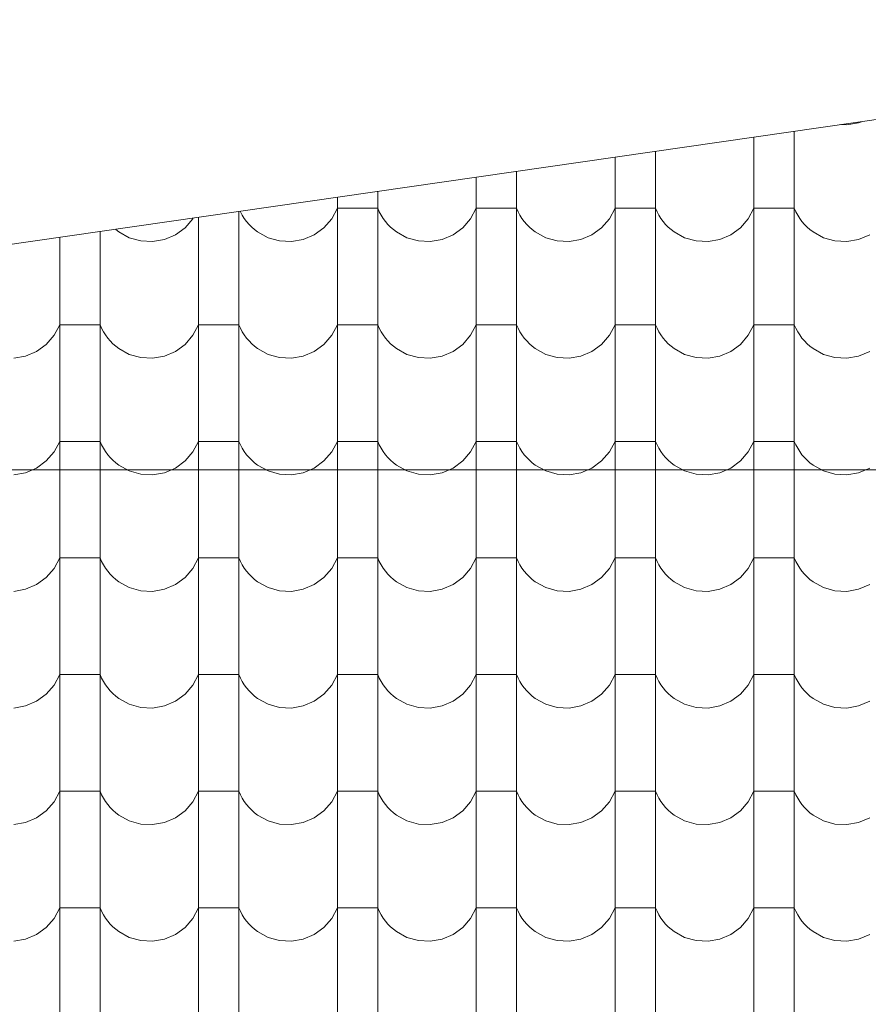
# Model space of a CAD drawing. Header units: millimetres. Extents: x -68772 to 137055, y -73300 to 19650.
# Tile 97 of 212: x 68547 to 69858, y -60536 to -59016. Entities that reach past the tile are written whole.
import ezdxf

# ---------------------------------------------------------------- set-up
doc = ezdxf.new("R2010")
doc.units = ezdxf.units.MM
doc.header["$MEASUREMENT"] = 0
for name, color, linetype, lineweight in [('Nowe_440-K Belki_Nr_pióra__1', 7, 'Continuous', 18), ('Nowe_810-G Ogólne_Nr_pióra__1', 7, 'Continuous', 18), ('Nowe_810-G Ogólne_Nr_pióra__26', 13, 'Continuous', 18)]:
    doc.layers.add(name, color=color, linetype=linetype, lineweight=lineweight)

# ---------------------------------------------------------------- blocks, each defined once
blk = doc.blocks.new('*X52')
at = {"layer": 'Nowe_810-G Ogólne_Nr_pióra__26', "color": 13, "linetype": 'Continuous', "lineweight": 18}
for p, q in [((69815.5, -59177.7), (69824.9, -59178.2)), ((69824.9, -59178.2), (69843.1, -59175)), ((69843.1, -59175), (69847.4, -59173.2)), ((69681.3, -59197.1), (69681.3, -59236.4)), ((69743.7, -59188.1), (69743.7, -59236.4)), ((69466.8, -59228), (69466.8, -59236.4)), ((69529.2, -59219), (69529.2, -59236.4)), ((69466.8, -59236.4), (69466.8, -59416.5)), ((69529.2, -59236.4), (69529.2, -59416.5)), ((69681.3, -59236.4), (69681.3, -59416.5)), ((69743.7, -59236.4), (69743.7, -59416.5)), ((69252.3, -59258.9), (69252.3, -59416.5)), ((69314.7, -59249.9), (69314.7, -59416.5)), ((69037.8, -59289.8), (69037.8, -59416.5)), ((69100.2, -59280.8), (69100.2, -59416.5)), ((68823.3, -59320.8), (68823.3, -59416.5)), ((68885.7, -59311.8), (68885.7, -59416.5)), ((68887.8, -59311.5), (68888.1, -59312.1)), ((68888.1, -59312.1), (68890.9, -59317.4)), ((68890.9, -59317.4), (68894, -59322.4)), ((69029.1, -59323), (69037.8, -59306.7)), ((69069, -59306.7), (69037.8, -59306.7)), ((69100.2, -59306.7), (69069, -59306.7)), ((69100.2, -59306.7), (69102.6, -59312.1)), ((69102.6, -59312.1), (69105.4, -59317.4)), ((69105.4, -59317.4), (69108.5, -59322.4)), ((69243.6, -59323), (69252.3, -59306.7)), ((69283.5, -59306.7), (69252.3, -59306.7)), ((69314.7, -59306.7), (69283.5, -59306.7)), ((69314.7, -59306.7), (69317.1, -59312.1)), ((69317.1, -59312.1), (69319.9, -59317.4)), ((69319.9, -59317.4), (69323, -59322.4)), ((69458.1, -59323), (69466.8, -59306.7)), ((69498, -59306.7), (69466.8, -59306.7)), ((69529.2, -59306.7), (69498, -59306.7)), ((69529.2, -59306.7), (69531.6, -59312.1)), ((69531.6, -59312.1), (69534.4, -59317.4)), ((69534.4, -59317.4), (69537.5, -59322.4)), ((69672.6, -59323), (69681.3, -59306.7)), ((69712.5, -59306.7), (69681.3, -59306.7)), ((69743.7, -59306.7), (69712.5, -59306.7)), ((69743.7, -59306.7), (69746.1, -59312.1)), ((69746.1, -59312.1), (69748.9, -59317.4)), ((69748.9, -59317.4), (69752, -59322.4)), ((68802.5, -59336.9), (68814.6, -59323)), ((68814.6, -59323), (68815.2, -59321.9)), ((68894, -59322.4), (68897.5, -59327.2)), ((68897.5, -59327.2), (68901.3, -59331.7)), ((68901.3, -59331.7), (68905.4, -59335.9)), ((68905.4, -59335.9), (68909.9, -59339.8)), ((69017, -59336.9), (69029.1, -59323)), ((69108.5, -59322.4), (69112, -59327.2)), ((69112, -59327.2), (69115.8, -59331.7)), ((69115.8, -59331.7), (69119.9, -59335.9)), ((69119.9, -59335.9), (69124.4, -59339.8)), ((69231.5, -59336.9), (69243.6, -59323)), ((69323, -59322.4), (69326.5, -59327.2)), ((69326.5, -59327.2), (69330.3, -59331.7)), ((69330.3, -59331.7), (69334.4, -59335.9)), ((69334.4, -59335.9), (69338.9, -59339.8)), ((69446, -59336.9), (69458.1, -59323)), ((69537.5, -59322.4), (69541, -59327.2)), ((69541, -59327.2), (69544.8, -59331.7)), ((69544.8, -59331.7), (69548.9, -59335.9)), ((69548.9, -59335.9), (69553.4, -59339.8)), ((69660.5, -59336.9), (69672.6, -59323)), ((69752, -59322.4), (69755.5, -59327.2)), ((69755.5, -59327.2), (69759.3, -59331.7)), ((69759.3, -59331.7), (69763.4, -59335.9)), ((69763.4, -59335.9), (69767.9, -59339.8)), ((68608.8, -59351.7), (68608.8, -59416.5)), ((68671.2, -59342.7), (68671.2, -59416.5)), ((68694.7, -59339.3), (68695.4, -59339.8)), ((68695.4, -59339.8), (68700.1, -59343.4)), ((68700.1, -59343.4), (68716.3, -59352.3)), ((68770.6, -59355), (68787.6, -59347.8)), ((68787.6, -59347.8), (68802.5, -59336.9)), ((68909.9, -59339.8), (68914.6, -59343.4)), ((68914.6, -59343.4), (68930.8, -59352.3)), ((68985.1, -59355), (69002.1, -59347.8)), ((69002.1, -59347.8), (69017, -59336.9)), ((69124.4, -59339.8), (69129.1, -59343.4)), ((69129.1, -59343.4), (69145.3, -59352.3)), ((69199.6, -59355), (69216.6, -59347.8)), ((69216.6, -59347.8), (69231.5, -59336.9)), ((69338.9, -59339.8), (69343.6, -59343.4)), ((69343.6, -59343.4), (69359.8, -59352.3)), ((69414.1, -59355), (69431.1, -59347.8)), ((69431.1, -59347.8), (69446, -59336.9)), ((69553.4, -59339.8), (69558.1, -59343.4)), ((69558.1, -59343.4), (69574.3, -59352.3)), ((69628.6, -59355), (69645.6, -59347.8)), ((69645.6, -59347.8), (69660.5, -59336.9)), ((69767.9, -59339.8), (69772.6, -59343.4)), ((69772.6, -59343.4), (69788.8, -59352.3)), ((69843.1, -59355), (69860.1, -59347.8)), ((68716.3, -59352.3), (68734, -59357.3)), ((68734, -59357.3), (68752.4, -59358.3)), ((68752.4, -59358.3), (68770.6, -59355)), ((68930.8, -59352.3), (68948.5, -59357.3)), ((68948.5, -59357.3), (68966.9, -59358.3)), ((68966.9, -59358.3), (68985.1, -59355)), ((69145.3, -59352.3), (69163, -59357.3)), ((69163, -59357.3), (69181.4, -59358.3)), ((69181.4, -59358.3), (69199.6, -59355)), ((69359.8, -59352.3), (69377.5, -59357.3)), ((69377.5, -59357.3), (69395.9, -59358.3)), ((69395.9, -59358.3), (69414.1, -59355)), ((69574.3, -59352.3), (69592, -59357.3)), ((69592, -59357.3), (69610.4, -59358.3)), ((69610.4, -59358.3), (69628.6, -59355)), ((69788.8, -59352.3), (69806.5, -59357.3)), ((69806.5, -59357.3), (69824.9, -59358.3)), ((69824.9, -59358.3), (69843.1, -59355)), ((68608.8, -59416.5), (68608.8, -59596.6)), ((68671.2, -59416.5), (68671.2, -59596.6)), ((68823.3, -59416.5), (68823.3, -59596.6)), ((68885.7, -59416.5), (68885.7, -59596.6)), ((69037.8, -59416.5), (69037.8, -59596.6)), ((69100.2, -59416.5), (69100.2, -59596.6)), ((69252.3, -59416.5), (69252.3, -59596.6)), ((69314.7, -59416.5), (69314.7, -59596.6)), ((69466.8, -59416.5), (69466.8, -59596.6)), ((69529.2, -59416.5), (69529.2, -59596.6)), ((69681.3, -59416.5), (69681.3, -59596.6)), ((69743.7, -59416.5), (69743.7, -59596.6)), ((68600.1, -59503), (68608.8, -59486.7)), ((68640, -59486.7), (68608.8, -59486.7)), ((68671.2, -59486.7), (68640, -59486.7)), ((68671.2, -59486.7), (68673.6, -59492.2)), ((68814.6, -59503), (68823.3, -59486.7)), ((68854.5, -59486.7), (68823.3, -59486.7)), ((68885.7, -59486.7), (68854.5, -59486.7)), ((68885.7, -59486.7), (68888.1, -59492.2)), ((69029.1, -59503), (69037.8, -59486.7)), ((69069, -59486.7), (69037.8, -59486.7)), ((69100.2, -59486.7), (69069, -59486.7)), ((69100.2, -59486.7), (69102.6, -59492.2)), ((69243.6, -59503), (69252.3, -59486.7)), ((69283.5, -59486.7), (69252.3, -59486.7)), ((69314.7, -59486.7), (69283.5, -59486.7)), ((69314.7, -59486.7), (69317.1, -59492.2)), ((69458.1, -59503), (69466.8, -59486.7)), ((69498, -59486.7), (69466.8, -59486.7)), ((69529.2, -59486.7), (69498, -59486.7)), ((69529.2, -59486.7), (69531.6, -59492.2)), ((69672.6, -59503), (69681.3, -59486.7)), ((69712.5, -59486.7), (69681.3, -59486.7)), ((69743.7, -59486.7), (69712.5, -59486.7)), ((69743.7, -59486.7), (69746.1, -59492.2)), ((68588, -59517), (68600.1, -59503)), ((68673.6, -59492.2), (68676.4, -59497.4)), ((68676.4, -59497.4), (68679.5, -59502.4)), ((68679.5, -59502.4), (68683, -59507.2)), ((68802.5, -59517), (68814.6, -59503)), ((68888.1, -59492.2), (68890.9, -59497.4)), ((68890.9, -59497.4), (68894, -59502.4)), ((68894, -59502.4), (68897.5, -59507.2)), ((69017, -59517), (69029.1, -59503)), ((69102.6, -59492.2), (69105.4, -59497.4)), ((69105.4, -59497.4), (69108.5, -59502.4)), ((69108.5, -59502.4), (69112, -59507.2)), ((69231.5, -59517), (69243.6, -59503)), ((69317.1, -59492.2), (69319.9, -59497.4)), ((69319.9, -59497.4), (69323, -59502.4)), ((69323, -59502.4), (69326.5, -59507.2)), ((69446, -59517), (69458.1, -59503)), ((69531.6, -59492.2), (69534.4, -59497.4)), ((69534.4, -59497.4), (69537.5, -59502.4)), ((69537.5, -59502.4), (69541, -59507.2)), ((69660.5, -59517), (69672.6, -59503)), ((69746.1, -59492.2), (69748.9, -59497.4)), ((69748.9, -59497.4), (69752, -59502.4)), ((69752, -59502.4), (69755.5, -59507.2)), ((68573.1, -59527.8), (68588, -59517)), ((68683, -59507.2), (68686.8, -59511.7)), ((68686.8, -59511.7), (68690.9, -59516)), ((68690.9, -59516), (68695.4, -59519.9)), ((68787.6, -59527.8), (68802.5, -59517)), ((68897.5, -59507.2), (68901.3, -59511.7)), ((68901.3, -59511.7), (68905.4, -59516)), ((68905.4, -59516), (68909.9, -59519.9)), ((69002.1, -59527.8), (69017, -59517)), ((69112, -59507.2), (69115.8, -59511.7)), ((69115.8, -59511.7), (69119.9, -59516)), ((69119.9, -59516), (69124.4, -59519.9)), ((69216.6, -59527.8), (69231.5, -59517)), ((69326.5, -59507.2), (69330.3, -59511.7)), ((69330.3, -59511.7), (69334.4, -59516)), ((69334.4, -59516), (69338.9, -59519.9)), ((69431.1, -59527.8), (69446, -59517)), ((69541, -59507.2), (69544.8, -59511.7)), ((69544.8, -59511.7), (69548.9, -59516)), ((69548.9, -59516), (69553.4, -59519.9)), ((69645.6, -59527.8), (69660.5, -59517)), ((69755.5, -59507.2), (69759.3, -59511.7)), ((69759.3, -59511.7), (69763.4, -59516)), ((69763.4, -59516), (69767.9, -59519.9)), ((68556.1, -59535.1), (68573.1, -59527.8)), ((68695.4, -59519.9), (68700.1, -59523.5)), ((68700.1, -59523.5), (68716.3, -59532.4)), ((68716.3, -59532.4), (68734, -59537.4)), ((68770.6, -59535.1), (68787.6, -59527.8)), ((68909.9, -59519.9), (68914.6, -59523.5)), ((68914.6, -59523.5), (68930.8, -59532.4)), ((68930.8, -59532.4), (68948.5, -59537.4)), ((68985.1, -59535.1), (69002.1, -59527.8)), ((69124.4, -59519.9), (69129.1, -59523.5)), ((69129.1, -59523.5), (69145.3, -59532.4)), ((69145.3, -59532.4), (69163, -59537.4)), ((69199.6, -59535.1), (69216.6, -59527.8)), ((69338.9, -59519.9), (69343.6, -59523.5)), ((69343.6, -59523.5), (69359.8, -59532.4)), ((69359.8, -59532.4), (69377.5, -59537.4)), ((69414.1, -59535.1), (69431.1, -59527.8)), ((69553.4, -59519.9), (69558.1, -59523.5)), ((69558.1, -59523.5), (69574.3, -59532.4)), ((69574.3, -59532.4), (69592, -59537.4)), ((69628.6, -59535.1), (69645.6, -59527.8)), ((69767.9, -59519.9), (69772.6, -59523.5)), ((69772.6, -59523.5), (69788.8, -59532.4)), ((69788.8, -59532.4), (69806.5, -59537.4)), ((69843.1, -59535.1), (69860.1, -59527.8)), ((68537.9, -59538.3), (68556.1, -59535.1)), ((68734, -59537.4), (68752.4, -59538.3)), ((68752.4, -59538.3), (68770.6, -59535.1)), ((68948.5, -59537.4), (68966.9, -59538.3)), ((68966.9, -59538.3), (68985.1, -59535.1)), ((69163, -59537.4), (69181.4, -59538.3)), ((69181.4, -59538.3), (69199.6, -59535.1)), ((69377.5, -59537.4), (69395.9, -59538.3)), ((69395.9, -59538.3), (69414.1, -59535.1)), ((69592, -59537.4), (69610.4, -59538.3)), ((69610.4, -59538.3), (69628.6, -59535.1)), ((69806.5, -59537.4), (69824.9, -59538.3)), ((69824.9, -59538.3), (69843.1, -59535.1)), ((68608.8, -59596.6), (68608.8, -59776.6)), ((68671.2, -59596.6), (68671.2, -59776.6)), ((68823.3, -59596.6), (68823.3, -59776.6)), ((68885.7, -59596.6), (68885.7, -59776.6)), ((69037.8, -59596.6), (69037.8, -59776.6)), ((69100.2, -59596.6), (69100.2, -59776.6)), ((69252.3, -59596.6), (69252.3, -59776.6)), ((69314.7, -59596.6), (69314.7, -59776.6)), ((69466.8, -59596.6), (69466.8, -59776.6)), ((69529.2, -59596.6), (69529.2, -59776.6)), ((69681.3, -59596.6), (69681.3, -59776.6)), ((69743.7, -59596.6), (69743.7, -59776.6)), ((68600.1, -59683.1), (68608.8, -59666.8)), ((68640, -59666.8), (68608.8, -59666.8)), ((68671.2, -59666.8), (68640, -59666.8)), ((68671.2, -59666.8), (68673.6, -59672.2)), ((68814.6, -59683.1), (68823.3, -59666.8)), ((68854.5, -59666.8), (68823.3, -59666.8)), ((68885.7, -59666.8), (68854.5, -59666.8)), ((68885.7, -59666.8), (68888.1, -59672.2)), ((69029.1, -59683.1), (69037.8, -59666.8)), ((69069, -59666.8), (69037.8, -59666.8)), ((69100.2, -59666.8), (69069, -59666.8)), ((69100.2, -59666.8), (69102.6, -59672.2)), ((69243.6, -59683.1), (69252.3, -59666.8)), ((69283.5, -59666.8), (69252.3, -59666.8)), ((69314.7, -59666.8), (69283.5, -59666.8)), ((69314.7, -59666.8), (69317.1, -59672.2)), ((69458.1, -59683.1), (69466.8, -59666.8)), ((69498, -59666.8), (69466.8, -59666.8)), ((69529.2, -59666.8), (69498, -59666.8)), ((69529.2, -59666.8), (69531.6, -59672.2)), ((69672.6, -59683.1), (69681.3, -59666.8)), ((69712.5, -59666.8), (69681.3, -59666.8)), ((69743.7, -59666.8), (69712.5, -59666.8)), ((69743.7, -59666.8), (69746.1, -59672.2)), ((68588, -59697), (68600.1, -59683.1)), ((68673.6, -59672.2), (68676.4, -59677.5)), ((68676.4, -59677.5), (68679.5, -59682.5)), ((68679.5, -59682.5), (68683, -59687.3)), ((68802.5, -59697), (68814.6, -59683.1)), ((68888.1, -59672.2), (68890.9, -59677.5)), ((68890.9, -59677.5), (68894, -59682.5)), ((68894, -59682.5), (68897.5, -59687.3)), ((69017, -59697), (69029.1, -59683.1)), ((69102.6, -59672.2), (69105.4, -59677.5)), ((69105.4, -59677.5), (69108.5, -59682.5)), ((69108.5, -59682.5), (69112, -59687.3)), ((69231.5, -59697), (69243.6, -59683.1)), ((69317.1, -59672.2), (69319.9, -59677.5)), ((69319.9, -59677.5), (69323, -59682.5)), ((69323, -59682.5), (69326.5, -59687.3)), ((69446, -59697), (69458.1, -59683.1)), ((69531.6, -59672.2), (69534.4, -59677.5)), ((69534.4, -59677.5), (69537.5, -59682.5)), ((69537.5, -59682.5), (69541, -59687.3)), ((69660.5, -59697), (69672.6, -59683.1)), ((69746.1, -59672.2), (69748.9, -59677.5)), ((69748.9, -59677.5), (69752, -59682.5)), ((69752, -59682.5), (69755.5, -59687.3)), ((68573.1, -59707.9), (68588, -59697)), ((68683, -59687.3), (68686.8, -59691.8)), ((68686.8, -59691.8), (68690.9, -59696)), ((68690.9, -59696), (68695.4, -59699.9)), ((68695.4, -59699.9), (68700.1, -59703.5)), ((68787.6, -59707.9), (68802.5, -59697)), ((68897.5, -59687.3), (68901.3, -59691.8)), ((68901.3, -59691.8), (68905.4, -59696)), ((68905.4, -59696), (68909.9, -59699.9)), ((68909.9, -59699.9), (68914.6, -59703.5)), ((69002.1, -59707.9), (69017, -59697)), ((69112, -59687.3), (69115.8, -59691.8)), ((69115.8, -59691.8), (69119.9, -59696)), ((69119.9, -59696), (69124.4, -59699.9)), ((69124.4, -59699.9), (69129.1, -59703.5)), ((69216.6, -59707.9), (69231.5, -59697)), ((69326.5, -59687.3), (69330.3, -59691.8)), ((69330.3, -59691.8), (69334.4, -59696)), ((69334.4, -59696), (69338.9, -59699.9)), ((69338.9, -59699.9), (69343.6, -59703.5)), ((69431.1, -59707.9), (69446, -59697)), ((69541, -59687.3), (69544.8, -59691.8)), ((69544.8, -59691.8), (69548.9, -59696)), ((69548.9, -59696), (69553.4, -59699.9)), ((69553.4, -59699.9), (69558.1, -59703.5)), ((69645.6, -59707.9), (69660.5, -59697)), ((69755.5, -59687.3), (69759.3, -59691.8)), ((69759.3, -59691.8), (69763.4, -59696)), ((69763.4, -59696), (69767.9, -59699.9)), ((69767.9, -59699.9), (69772.6, -59703.5)), ((68537.9, -59718.4), (68556.1, -59715.1)), ((68556.1, -59715.1), (68573.1, -59707.9)), ((68700.1, -59703.5), (68716.3, -59712.4)), ((68716.3, -59712.4), (68734, -59717.4)), ((68752.4, -59718.4), (68770.6, -59715.1)), ((68770.6, -59715.1), (68787.6, -59707.9)), ((68914.6, -59703.5), (68930.8, -59712.4)), ((68930.8, -59712.4), (68948.5, -59717.4)), ((68966.9, -59718.4), (68985.1, -59715.1)), ((68985.1, -59715.1), (69002.1, -59707.9)), ((69129.1, -59703.5), (69145.3, -59712.4)), ((69145.3, -59712.4), (69163, -59717.4)), ((69181.4, -59718.4), (69199.6, -59715.1)), ((69199.6, -59715.1), (69216.6, -59707.9)), ((69343.6, -59703.5), (69359.8, -59712.4)), ((69359.8, -59712.4), (69377.5, -59717.4)), ((69395.9, -59718.4), (69414.1, -59715.1)), ((69414.1, -59715.1), (69431.1, -59707.9)), ((69558.1, -59703.5), (69574.3, -59712.4)), ((69574.3, -59712.4), (69592, -59717.4)), ((69610.4, -59718.4), (69628.6, -59715.1)), ((69628.6, -59715.1), (69645.6, -59707.9)), ((69772.6, -59703.5), (69788.8, -59712.4)), ((69788.8, -59712.4), (69806.5, -59717.4)), ((69824.9, -59718.4), (69843.1, -59715.1)), ((69843.1, -59715.1), (69860.1, -59707.9)), ((68734, -59717.4), (68752.4, -59718.4)), ((68948.5, -59717.4), (68966.9, -59718.4)), ((69163, -59717.4), (69181.4, -59718.4)), ((69377.5, -59717.4), (69395.9, -59718.4)), ((69592, -59717.4), (69610.4, -59718.4)), ((69806.5, -59717.4), (69824.9, -59718.4)), ((68608.8, -59776.6), (68608.8, -59956.6)), ((68671.2, -59776.6), (68671.2, -59956.6)), ((68823.3, -59776.6), (68823.3, -59956.6)), ((68885.7, -59776.6), (68885.7, -59956.6)), ((69037.8, -59776.6), (69037.8, -59956.6)), ((69100.2, -59776.6), (69100.2, -59956.6)), ((69252.3, -59776.6), (69252.3, -59956.6)), ((69314.7, -59776.6), (69314.7, -59956.6)), ((69466.8, -59776.6), (69466.8, -59956.6)), ((69529.2, -59776.6), (69529.2, -59956.6)), ((69681.3, -59776.6), (69681.3, -59956.6)), ((69743.7, -59776.6), (69743.7, -59956.6)), ((68600.1, -59863.1), (68608.8, -59846.8)), ((68640, -59846.8), (68608.8, -59846.8)), ((68671.2, -59846.8), (68640, -59846.8)), ((68671.2, -59846.8), (68673.6, -59852.3)), ((68673.6, -59852.3), (68676.4, -59857.5)), ((68814.6, -59863.1), (68823.3, -59846.8)), ((68854.5, -59846.8), (68823.3, -59846.8)), ((68885.7, -59846.8), (68854.5, -59846.8)), ((68885.7, -59846.8), (68888.1, -59852.3)), ((68888.1, -59852.3), (68890.9, -59857.5)), ((69029.1, -59863.1), (69037.8, -59846.8)), ((69069, -59846.8), (69037.8, -59846.8)), ((69100.2, -59846.8), (69069, -59846.8)), ((69100.2, -59846.8), (69102.6, -59852.3)), ((69102.6, -59852.3), (69105.4, -59857.5)), ((69243.6, -59863.1), (69252.3, -59846.8)), ((69283.5, -59846.8), (69252.3, -59846.8)), ((69314.7, -59846.8), (69283.5, -59846.8)), ((69314.7, -59846.8), (69317.1, -59852.3)), ((69317.1, -59852.3), (69319.9, -59857.5)), ((69458.1, -59863.1), (69466.8, -59846.8)), ((69498, -59846.8), (69466.8, -59846.8)), ((69529.2, -59846.8), (69498, -59846.8)), ((69529.2, -59846.8), (69531.6, -59852.3)), ((69531.6, -59852.3), (69534.4, -59857.5)), ((69672.6, -59863.1), (69681.3, -59846.8)), ((69712.5, -59846.8), (69681.3, -59846.8)), ((69743.7, -59846.8), (69712.5, -59846.8)), ((69743.7, -59846.8), (69746.1, -59852.3)), ((69746.1, -59852.3), (69748.9, -59857.5)), ((68588, -59877.1), (68600.1, -59863.1)), ((68676.4, -59857.5), (68679.5, -59862.5)), ((68679.5, -59862.5), (68683, -59867.3)), ((68683, -59867.3), (68686.8, -59871.8)), ((68802.5, -59877.1), (68814.6, -59863.1)), ((68890.9, -59857.5), (68894, -59862.5)), ((68894, -59862.5), (68897.5, -59867.3)), ((68897.5, -59867.3), (68901.3, -59871.8)), ((69017, -59877.1), (69029.1, -59863.1)), ((69105.4, -59857.5), (69108.5, -59862.5)), ((69108.5, -59862.5), (69112, -59867.3)), ((69112, -59867.3), (69115.8, -59871.8)), ((69231.5, -59877.1), (69243.6, -59863.1)), ((69319.9, -59857.5), (69323, -59862.5)), ((69323, -59862.5), (69326.5, -59867.3)), ((69326.5, -59867.3), (69330.3, -59871.8)), ((69446, -59877.1), (69458.1, -59863.1)), ((69534.4, -59857.5), (69537.5, -59862.5)), ((69537.5, -59862.5), (69541, -59867.3)), ((69541, -59867.3), (69544.8, -59871.8)), ((69660.5, -59877.1), (69672.6, -59863.1)), ((69748.9, -59857.5), (69752, -59862.5)), ((69752, -59862.5), (69755.5, -59867.3)), ((69755.5, -59867.3), (69759.3, -59871.8)), ((68573.1, -59887.9), (68588, -59877.1)), ((68686.8, -59871.8), (68690.9, -59876.1)), ((68690.9, -59876.1), (68695.4, -59880)), ((68695.4, -59880), (68700.1, -59883.6)), ((68700.1, -59883.6), (68716.3, -59892.5)), ((68787.6, -59887.9), (68802.5, -59877.1)), ((68901.3, -59871.8), (68905.4, -59876.1)), ((68905.4, -59876.1), (68909.9, -59880)), ((68909.9, -59880), (68914.6, -59883.6)), ((68914.6, -59883.6), (68930.8, -59892.5)), ((69002.1, -59887.9), (69017, -59877.1)), ((69115.8, -59871.8), (69119.9, -59876.1)), ((69119.9, -59876.1), (69124.4, -59880)), ((69124.4, -59880), (69129.1, -59883.6)), ((69129.1, -59883.6), (69145.3, -59892.5)), ((69216.6, -59887.9), (69231.5, -59877.1)), ((69330.3, -59871.8), (69334.4, -59876.1)), ((69334.4, -59876.1), (69338.9, -59880)), ((69338.9, -59880), (69343.6, -59883.6)), ((69343.6, -59883.6), (69359.8, -59892.5)), ((69431.1, -59887.9), (69446, -59877.1)), ((69544.8, -59871.8), (69548.9, -59876.1)), ((69548.9, -59876.1), (69553.4, -59880)), ((69553.4, -59880), (69558.1, -59883.6)), ((69558.1, -59883.6), (69574.3, -59892.5)), ((69645.6, -59887.9), (69660.5, -59877.1)), ((69759.3, -59871.8), (69763.4, -59876.1)), ((69763.4, -59876.1), (69767.9, -59880)), ((69767.9, -59880), (69772.6, -59883.6)), ((69772.6, -59883.6), (69788.8, -59892.5)), ((68537.9, -59898.4), (68556.1, -59895.2)), ((68556.1, -59895.2), (68573.1, -59887.9)), ((68716.3, -59892.5), (68734, -59897.5)), ((68734, -59897.5), (68752.4, -59898.4)), ((68752.4, -59898.4), (68770.6, -59895.2)), ((68770.6, -59895.2), (68787.6, -59887.9)), ((68930.8, -59892.5), (68948.5, -59897.5)), ((68948.5, -59897.5), (68966.9, -59898.4)), ((68966.9, -59898.4), (68985.1, -59895.2)), ((68985.1, -59895.2), (69002.1, -59887.9)), ((69145.3, -59892.5), (69163, -59897.5)), ((69163, -59897.5), (69181.4, -59898.4)), ((69181.4, -59898.4), (69199.6, -59895.2)), ((69199.6, -59895.2), (69216.6, -59887.9)), ((69359.8, -59892.5), (69377.5, -59897.5)), ((69377.5, -59897.5), (69395.9, -59898.4)), ((69395.9, -59898.4), (69414.1, -59895.2)), ((69414.1, -59895.2), (69431.1, -59887.9)), ((69574.3, -59892.5), (69592, -59897.5)), ((69592, -59897.5), (69610.4, -59898.4)), ((69610.4, -59898.4), (69628.6, -59895.2)), ((69628.6, -59895.2), (69645.6, -59887.9)), ((69788.8, -59892.5), (69806.5, -59897.5)), ((69806.5, -59897.5), (69824.9, -59898.4)), ((69824.9, -59898.4), (69843.1, -59895.2)), ((69843.1, -59895.2), (69860.1, -59887.9)), ((68608.8, -59956.6), (68608.8, -60136.7)), ((68671.2, -59956.6), (68671.2, -60136.7)), ((68823.3, -59956.6), (68823.3, -60136.7)), ((68885.7, -59956.6), (68885.7, -60136.7)), ((69037.8, -59956.6), (69037.8, -60136.7)), ((69100.2, -59956.6), (69100.2, -60136.7)), ((69252.3, -59956.6), (69252.3, -60136.7)), ((69314.7, -59956.6), (69314.7, -60136.7)), ((69466.8, -59956.6), (69466.8, -60136.7)), ((69529.2, -59956.6), (69529.2, -60136.7)), ((69681.3, -59956.6), (69681.3, -60136.7)), ((69743.7, -59956.6), (69743.7, -60136.7)), ((68600.1, -60043.2), (68608.8, -60026.9)), ((68640, -60026.9), (68608.8, -60026.9)), ((68671.2, -60026.9), (68640, -60026.9)), ((68671.2, -60026.9), (68673.6, -60032.3)), ((68673.6, -60032.3), (68676.4, -60037.6)), ((68814.6, -60043.2), (68823.3, -60026.9)), ((68854.5, -60026.9), (68823.3, -60026.9)), ((68885.7, -60026.9), (68854.5, -60026.9)), ((68885.7, -60026.9), (68888.1, -60032.3)), ((68888.1, -60032.3), (68890.9, -60037.6)), ((69029.1, -60043.2), (69037.8, -60026.9)), ((69069, -60026.9), (69037.8, -60026.9)), ((69100.2, -60026.9), (69069, -60026.9)), ((69100.2, -60026.9), (69102.6, -60032.3)), ((69102.6, -60032.3), (69105.4, -60037.6)), ((69243.6, -60043.2), (69252.3, -60026.9)), ((69283.5, -60026.9), (69252.3, -60026.9)), ((69314.7, -60026.9), (69283.5, -60026.9)), ((69314.7, -60026.9), (69317.1, -60032.3)), ((69317.1, -60032.3), (69319.9, -60037.6)), ((69458.1, -60043.2), (69466.8, -60026.9)), ((69498, -60026.9), (69466.8, -60026.9)), ((69529.2, -60026.9), (69498, -60026.9)), ((69529.2, -60026.9), (69531.6, -60032.3)), ((69531.6, -60032.3), (69534.4, -60037.6)), ((69672.6, -60043.2), (69681.3, -60026.9)), ((69712.5, -60026.9), (69681.3, -60026.9)), ((69743.7, -60026.9), (69712.5, -60026.9)), ((69743.7, -60026.9), (69746.1, -60032.3)), ((69746.1, -60032.3), (69748.9, -60037.6)), ((68588, -60057.1), (68600.1, -60043.2)), ((68676.4, -60037.6), (68679.5, -60042.6)), ((68679.5, -60042.6), (68683, -60047.4)), ((68683, -60047.4), (68686.8, -60051.9)), ((68802.5, -60057.1), (68814.6, -60043.2)), ((68890.9, -60037.6), (68894, -60042.6)), ((68894, -60042.6), (68897.5, -60047.4)), ((68897.5, -60047.4), (68901.3, -60051.9)), ((69017, -60057.1), (69029.1, -60043.2)), ((69105.4, -60037.6), (69108.5, -60042.6)), ((69108.5, -60042.6), (69112, -60047.4)), ((69112, -60047.4), (69115.8, -60051.9)), ((69231.5, -60057.1), (69243.6, -60043.2)), ((69319.9, -60037.6), (69323, -60042.6)), ((69323, -60042.6), (69326.5, -60047.4)), ((69326.5, -60047.4), (69330.3, -60051.9)), ((69446, -60057.1), (69458.1, -60043.2)), ((69534.4, -60037.6), (69537.5, -60042.6)), ((69537.5, -60042.6), (69541, -60047.4)), ((69541, -60047.4), (69544.8, -60051.9)), ((69660.5, -60057.1), (69672.6, -60043.2)), ((69748.9, -60037.6), (69752, -60042.6)), ((69752, -60042.6), (69755.5, -60047.4)), ((69755.5, -60047.4), (69759.3, -60051.9)), ((68573.1, -60068), (68588, -60057.1)), ((68686.8, -60051.9), (68690.9, -60056.1)), ((68690.9, -60056.1), (68695.4, -60060)), ((68695.4, -60060), (68700.1, -60063.6)), ((68700.1, -60063.6), (68716.3, -60072.5)), ((68787.6, -60068), (68802.5, -60057.1)), ((68901.3, -60051.9), (68905.4, -60056.1)), ((68905.4, -60056.1), (68909.9, -60060)), ((68909.9, -60060), (68914.6, -60063.6)), ((68914.6, -60063.6), (68930.8, -60072.5)), ((69002.1, -60068), (69017, -60057.1)), ((69115.8, -60051.9), (69119.9, -60056.1)), ((69119.9, -60056.1), (69124.4, -60060)), ((69124.4, -60060), (69129.1, -60063.6)), ((69129.1, -60063.6), (69145.3, -60072.5)), ((69216.6, -60068), (69231.5, -60057.1)), ((69330.3, -60051.9), (69334.4, -60056.1)), ((69334.4, -60056.1), (69338.9, -60060)), ((69338.9, -60060), (69343.6, -60063.6)), ((69343.6, -60063.6), (69359.8, -60072.5)), ((69431.1, -60068), (69446, -60057.1)), ((69544.8, -60051.9), (69548.9, -60056.1)), ((69548.9, -60056.1), (69553.4, -60060)), ((69553.4, -60060), (69558.1, -60063.6)), ((69558.1, -60063.6), (69574.3, -60072.5)), ((69645.6, -60068), (69660.5, -60057.1)), ((69759.3, -60051.9), (69763.4, -60056.1)), ((69763.4, -60056.1), (69767.9, -60060)), ((69767.9, -60060), (69772.6, -60063.6)), ((69772.6, -60063.6), (69788.8, -60072.5)), ((68537.9, -60078.5), (68556.1, -60075.2)), ((68556.1, -60075.2), (68573.1, -60068)), ((68716.3, -60072.5), (68734, -60077.5)), ((68734, -60077.5), (68752.4, -60078.5)), ((68752.4, -60078.5), (68770.6, -60075.2)), ((68770.6, -60075.2), (68787.6, -60068)), ((68930.8, -60072.5), (68948.5, -60077.5)), ((68948.5, -60077.5), (68966.9, -60078.5)), ((68966.9, -60078.5), (68985.1, -60075.2)), ((68985.1, -60075.2), (69002.1, -60068)), ((69145.3, -60072.5), (69163, -60077.5)), ((69163, -60077.5), (69181.4, -60078.5)), ((69181.4, -60078.5), (69199.6, -60075.2)), ((69199.6, -60075.2), (69216.6, -60068)), ((69359.8, -60072.5), (69377.5, -60077.5)), ((69377.5, -60077.5), (69395.9, -60078.5)), ((69395.9, -60078.5), (69414.1, -60075.2)), ((69414.1, -60075.2), (69431.1, -60068)), ((69574.3, -60072.5), (69592, -60077.5)), ((69592, -60077.5), (69610.4, -60078.5)), ((69610.4, -60078.5), (69628.6, -60075.2)), ((69628.6, -60075.2), (69645.6, -60068)), ((69788.8, -60072.5), (69806.5, -60077.5)), ((69806.5, -60077.5), (69824.9, -60078.5)), ((69824.9, -60078.5), (69843.1, -60075.2)), ((69843.1, -60075.2), (69860.1, -60068)), ((68608.8, -60136.7), (68608.8, -60316.8)), ((68671.2, -60136.7), (68671.2, -60316.8)), ((68823.3, -60136.7), (68823.3, -60316.8)), ((68885.7, -60136.7), (68885.7, -60316.8)), ((69037.8, -60136.7), (69037.8, -60316.8)), ((69100.2, -60136.7), (69100.2, -60316.8)), ((69252.3, -60136.7), (69252.3, -60316.8)), ((69314.7, -60136.7), (69314.7, -60316.8)), ((69466.8, -60136.7), (69466.8, -60316.8)), ((69529.2, -60136.7), (69529.2, -60316.8)), ((69681.3, -60136.7), (69681.3, -60316.8)), ((69743.7, -60136.7), (69743.7, -60316.8)), ((68600.1, -60223.2), (68608.8, -60206.9)), ((68640, -60206.9), (68608.8, -60206.9)), ((68671.2, -60206.9), (68640, -60206.9)), ((68671.2, -60206.9), (68673.6, -60212.4)), ((68673.6, -60212.4), (68676.4, -60217.6)), ((68676.4, -60217.6), (68679.5, -60222.6)), ((68814.6, -60223.2), (68823.3, -60206.9)), ((68854.5, -60206.9), (68823.3, -60206.9)), ((68885.7, -60206.9), (68854.5, -60206.9)), ((68885.7, -60206.9), (68888.1, -60212.4)), ((68888.1, -60212.4), (68890.9, -60217.6)), ((68890.9, -60217.6), (68894, -60222.6)), ((69029.1, -60223.2), (69037.8, -60206.9)), ((69069, -60206.9), (69037.8, -60206.9)), ((69100.2, -60206.9), (69069, -60206.9)), ((69100.2, -60206.9), (69102.6, -60212.4)), ((69102.6, -60212.4), (69105.4, -60217.6)), ((69105.4, -60217.6), (69108.5, -60222.6)), ((69243.6, -60223.2), (69252.3, -60206.9)), ((69283.5, -60206.9), (69252.3, -60206.9)), ((69314.7, -60206.9), (69283.5, -60206.9)), ((69314.7, -60206.9), (69317.1, -60212.4)), ((69317.1, -60212.4), (69319.9, -60217.6)), ((69319.9, -60217.6), (69323, -60222.6)), ((69458.1, -60223.2), (69466.8, -60206.9)), ((69498, -60206.9), (69466.8, -60206.9)), ((69529.2, -60206.9), (69498, -60206.9)), ((69529.2, -60206.9), (69531.6, -60212.4)), ((69531.6, -60212.4), (69534.4, -60217.6)), ((69534.4, -60217.6), (69537.5, -60222.6)), ((69672.6, -60223.2), (69681.3, -60206.9)), ((69712.5, -60206.9), (69681.3, -60206.9)), ((69743.7, -60206.9), (69712.5, -60206.9)), ((69743.7, -60206.9), (69746.1, -60212.4)), ((69746.1, -60212.4), (69748.9, -60217.6)), ((69748.9, -60217.6), (69752, -60222.6)), ((68588, -60237.2), (68600.1, -60223.2)), ((68679.5, -60222.6), (68683, -60227.4)), ((68683, -60227.4), (68686.8, -60231.9)), ((68686.8, -60231.9), (68690.9, -60236.2)), ((68802.5, -60237.2), (68814.6, -60223.2)), ((68894, -60222.6), (68897.5, -60227.4)), ((68897.5, -60227.4), (68901.3, -60231.9)), ((68901.3, -60231.9), (68905.4, -60236.2)), ((69017, -60237.2), (69029.1, -60223.2)), ((69108.5, -60222.6), (69112, -60227.4)), ((69112, -60227.4), (69115.8, -60231.9)), ((69115.8, -60231.9), (69119.9, -60236.2)), ((69231.5, -60237.2), (69243.6, -60223.2)), ((69323, -60222.6), (69326.5, -60227.4)), ((69326.5, -60227.4), (69330.3, -60231.9)), ((69330.3, -60231.9), (69334.4, -60236.2)), ((69446, -60237.2), (69458.1, -60223.2)), ((69537.5, -60222.6), (69541, -60227.4)), ((69541, -60227.4), (69544.8, -60231.9)), ((69544.8, -60231.9), (69548.9, -60236.2)), ((69660.5, -60237.2), (69672.6, -60223.2)), ((69752, -60222.6), (69755.5, -60227.4)), ((69755.5, -60227.4), (69759.3, -60231.9)), ((69759.3, -60231.9), (69763.4, -60236.2)), ((68556.1, -60255.3), (68573.1, -60248)), ((68573.1, -60248), (68588, -60237.2)), ((68690.9, -60236.2), (68695.4, -60240.1)), ((68695.4, -60240.1), (68700.1, -60243.7)), ((68700.1, -60243.7), (68716.3, -60252.6)), ((68770.6, -60255.3), (68787.6, -60248)), ((68787.6, -60248), (68802.5, -60237.2)), ((68905.4, -60236.2), (68909.9, -60240.1)), ((68909.9, -60240.1), (68914.6, -60243.7)), ((68914.6, -60243.7), (68930.8, -60252.6)), ((68985.1, -60255.3), (69002.1, -60248)), ((69002.1, -60248), (69017, -60237.2)), ((69119.9, -60236.2), (69124.4, -60240.1)), ((69124.4, -60240.1), (69129.1, -60243.7)), ((69129.1, -60243.7), (69145.3, -60252.6)), ((69199.6, -60255.3), (69216.6, -60248)), ((69216.6, -60248), (69231.5, -60237.2)), ((69334.4, -60236.2), (69338.9, -60240.1)), ((69338.9, -60240.1), (69343.6, -60243.7)), ((69343.6, -60243.7), (69359.8, -60252.6)), ((69414.1, -60255.3), (69431.1, -60248)), ((69431.1, -60248), (69446, -60237.2)), ((69548.9, -60236.2), (69553.4, -60240.1)), ((69553.4, -60240.1), (69558.1, -60243.7)), ((69558.1, -60243.7), (69574.3, -60252.6)), ((69628.6, -60255.3), (69645.6, -60248)), ((69645.6, -60248), (69660.5, -60237.2)), ((69763.4, -60236.2), (69767.9, -60240.1)), ((69767.9, -60240.1), (69772.6, -60243.7)), ((69772.6, -60243.7), (69788.8, -60252.6)), ((69843.1, -60255.3), (69860.1, -60248)), ((68537.9, -60258.5), (68556.1, -60255.3)), ((68716.3, -60252.6), (68734, -60257.6)), ((68734, -60257.6), (68752.4, -60258.5)), ((68752.4, -60258.5), (68770.6, -60255.3)), ((68930.8, -60252.6), (68948.5, -60257.6)), ((68948.5, -60257.6), (68966.9, -60258.5)), ((68966.9, -60258.5), (68985.1, -60255.3)), ((69145.3, -60252.6), (69163, -60257.6)), ((69163, -60257.6), (69181.4, -60258.5)), ((69181.4, -60258.5), (69199.6, -60255.3)), ((69359.8, -60252.6), (69377.5, -60257.6)), ((69377.5, -60257.6), (69395.9, -60258.5)), ((69395.9, -60258.5), (69414.1, -60255.3)), ((69574.3, -60252.6), (69592, -60257.6)), ((69592, -60257.6), (69610.4, -60258.5)), ((69610.4, -60258.5), (69628.6, -60255.3)), ((69788.8, -60252.6), (69806.5, -60257.6)), ((69806.5, -60257.6), (69824.9, -60258.5)), ((69824.9, -60258.5), (69843.1, -60255.3)), ((68608.8, -60316.8), (68608.8, -60496.8)), ((68671.2, -60316.8), (68671.2, -60496.8)), ((68823.3, -60316.8), (68823.3, -60496.8)), ((68885.7, -60316.8), (68885.7, -60496.8)), ((69037.8, -60316.8), (69037.8, -60496.8)), ((69100.2, -60316.8), (69100.2, -60496.8)), ((69252.3, -60316.8), (69252.3, -60496.8)), ((69314.7, -60316.8), (69314.7, -60496.8)), ((69466.8, -60316.8), (69466.8, -60496.8)), ((69529.2, -60316.8), (69529.2, -60496.8)), ((69681.3, -60316.8), (69681.3, -60496.8)), ((69743.7, -60316.8), (69743.7, -60496.8)), ((68600.1, -60403.3), (68608.8, -60387)), ((68640, -60387), (68608.8, -60387)), ((68671.2, -60387), (68640, -60387)), ((68671.2, -60387), (68673.6, -60392.4)), ((68673.6, -60392.4), (68676.4, -60397.7)), ((68676.4, -60397.7), (68679.5, -60402.7)), ((68814.6, -60403.3), (68823.3, -60387)), ((68854.5, -60387), (68823.3, -60387)), ((68885.7, -60387), (68854.5, -60387)), ((68885.7, -60387), (68888.1, -60392.4)), ((68888.1, -60392.4), (68890.9, -60397.7)), ((68890.9, -60397.7), (68894, -60402.7)), ((69029.1, -60403.3), (69037.8, -60387)), ((69069, -60387), (69037.8, -60387)), ((69100.2, -60387), (69069, -60387)), ((69100.2, -60387), (69102.6, -60392.4)), ((69102.6, -60392.4), (69105.4, -60397.7)), ((69105.4, -60397.7), (69108.5, -60402.7)), ((69243.6, -60403.3), (69252.3, -60387)), ((69283.5, -60387), (69252.3, -60387)), ((69314.7, -60387), (69283.5, -60387)), ((69314.7, -60387), (69317.1, -60392.4)), ((69317.1, -60392.4), (69319.9, -60397.7)), ((69319.9, -60397.7), (69323, -60402.7)), ((69458.1, -60403.3), (69466.8, -60387)), ((69498, -60387), (69466.8, -60387)), ((69529.2, -60387), (69498, -60387)), ((69529.2, -60387), (69531.6, -60392.4)), ((69531.6, -60392.4), (69534.4, -60397.7)), ((69534.4, -60397.7), (69537.5, -60402.7)), ((69672.6, -60403.3), (69681.3, -60387)), ((69712.5, -60387), (69681.3, -60387)), ((69743.7, -60387), (69712.5, -60387)), ((69743.7, -60387), (69746.1, -60392.4)), ((69746.1, -60392.4), (69748.9, -60397.7)), ((69748.9, -60397.7), (69752, -60402.7)), ((68588, -60417.2), (68600.1, -60403.3)), ((68679.5, -60402.7), (68683, -60407.5)), ((68683, -60407.5), (68686.8, -60412)), ((68686.8, -60412), (68690.9, -60416.2)), ((68802.5, -60417.2), (68814.6, -60403.3)), ((68894, -60402.7), (68897.5, -60407.5)), ((68897.5, -60407.5), (68901.3, -60412)), ((68901.3, -60412), (68905.4, -60416.2)), ((69017, -60417.2), (69029.1, -60403.3)), ((69108.5, -60402.7), (69112, -60407.5)), ((69112, -60407.5), (69115.8, -60412)), ((69115.8, -60412), (69119.9, -60416.2)), ((69231.5, -60417.2), (69243.6, -60403.3)), ((69323, -60402.7), (69326.5, -60407.5)), ((69326.5, -60407.5), (69330.3, -60412)), ((69330.3, -60412), (69334.4, -60416.2)), ((69446, -60417.2), (69458.1, -60403.3)), ((69537.5, -60402.7), (69541, -60407.5)), ((69541, -60407.5), (69544.8, -60412)), ((69544.8, -60412), (69548.9, -60416.2)), ((69660.5, -60417.2), (69672.6, -60403.3)), ((69752, -60402.7), (69755.5, -60407.5)), ((69755.5, -60407.5), (69759.3, -60412)), ((69759.3, -60412), (69763.4, -60416.2)), ((68556.1, -60435.3), (68573.1, -60428.1)), ((68573.1, -60428.1), (68588, -60417.2)), ((68690.9, -60416.2), (68695.4, -60420.1)), ((68695.4, -60420.1), (68700.1, -60423.7)), ((68700.1, -60423.7), (68716.3, -60432.6)), ((68770.6, -60435.3), (68787.6, -60428.1)), ((68787.6, -60428.1), (68802.5, -60417.2)), ((68905.4, -60416.2), (68909.9, -60420.1)), ((68909.9, -60420.1), (68914.6, -60423.7)), ((68914.6, -60423.7), (68930.8, -60432.6)), ((68985.1, -60435.3), (69002.1, -60428.1)), ((69002.1, -60428.1), (69017, -60417.2)), ((69119.9, -60416.2), (69124.4, -60420.1)), ((69124.4, -60420.1), (69129.1, -60423.7)), ((69129.1, -60423.7), (69145.3, -60432.6)), ((69199.6, -60435.3), (69216.6, -60428.1)), ((69216.6, -60428.1), (69231.5, -60417.2)), ((69334.4, -60416.2), (69338.9, -60420.1)), ((69338.9, -60420.1), (69343.6, -60423.7)), ((69343.6, -60423.7), (69359.8, -60432.6)), ((69414.1, -60435.3), (69431.1, -60428.1)), ((69431.1, -60428.1), (69446, -60417.2)), ((69548.9, -60416.2), (69553.4, -60420.1)), ((69553.4, -60420.1), (69558.1, -60423.7)), ((69558.1, -60423.7), (69574.3, -60432.6)), ((69628.6, -60435.3), (69645.6, -60428.1)), ((69645.6, -60428.1), (69660.5, -60417.2)), ((69763.4, -60416.2), (69767.9, -60420.1)), ((69767.9, -60420.1), (69772.6, -60423.7)), ((69772.6, -60423.7), (69788.8, -60432.6)), ((69843.1, -60435.3), (69860.1, -60428.1)), ((68537.9, -60438.6), (68556.1, -60435.3)), ((68716.3, -60432.6), (68734, -60437.6)), ((68734, -60437.6), (68752.4, -60438.6)), ((68752.4, -60438.6), (68770.6, -60435.3)), ((68930.8, -60432.6), (68948.5, -60437.6)), ((68948.5, -60437.6), (68966.9, -60438.6)), ((68966.9, -60438.6), (68985.1, -60435.3)), ((69145.3, -60432.6), (69163, -60437.6)), ((69163, -60437.6), (69181.4, -60438.6)), ((69181.4, -60438.6), (69199.6, -60435.3)), ((69359.8, -60432.6), (69377.5, -60437.6)), ((69377.5, -60437.6), (69395.9, -60438.6)), ((69395.9, -60438.6), (69414.1, -60435.3)), ((69574.3, -60432.6), (69592, -60437.6)), ((69592, -60437.6), (69610.4, -60438.6)), ((69610.4, -60438.6), (69628.6, -60435.3)), ((69788.8, -60432.6), (69806.5, -60437.6)), ((69806.5, -60437.6), (69824.9, -60438.6)), ((69824.9, -60438.6), (69843.1, -60435.3)), ((68608.8, -60496.8), (68608.8, -60676.8)), ((68671.2, -60496.8), (68671.2, -60676.8)), ((68823.3, -60496.8), (68823.3, -60676.8)), ((68885.7, -60496.8), (68885.7, -60676.8)), ((69037.8, -60496.8), (69037.8, -60676.8)), ((69100.2, -60496.8), (69100.2, -60676.8)), ((69252.3, -60496.8), (69252.3, -60676.8)), ((69314.7, -60496.8), (69314.7, -60676.8)), ((69466.8, -60496.8), (69466.8, -60676.8)), ((69529.2, -60496.8), (69529.2, -60676.8)), ((69681.3, -60496.8), (69681.3, -60676.8)), ((69743.7, -60496.8), (69743.7, -60676.8))]:
    blk.add_line(p, q, dxfattribs=at)
blk = doc.blocks.new('Wypełnienie_4', base_point=(0, 2000))
at = {"layer": 'Nowe_810-G Ogólne_Nr_pióra__1', "color": 7, "linetype": 'Continuous', "lineweight": 18}
blk.add_line((66119.5, -59710.5), (70940, -59015.7), dxfattribs=at)
at = {"layer": 'Nowe_810-G Ogólne_Nr_pióra__26', "color": 13, "linetype": 'Continuous', "lineweight": 18}
blk.add_blockref('*X52', (0, 0), dxfattribs=at)

msp = doc.modelspace()

# ---------------------------------------------------------------- linework, layer by layer
at = {"layer": 'Nowe_440-K Belki_Nr_pióra__1', "color": 7, "linetype": 'Continuous', "lineweight": 18}
for p in [(70939.7, -59015.7), (75768.1, -59710.5)]:
    msp.add_line(p, (66119.5, -59710.5), dxfattribs=at)

# ---------------------------------------------------------------- block references
at = {"layer": 'Nowe_810-G Ogólne_Nr_pióra__26', "color": 13, "linetype": 'Continuous', "lineweight": 18}
msp.add_blockref('Wypełnienie_4', (0, 2000), dxfattribs=at)

doc.saveas('drawing.dxf')
